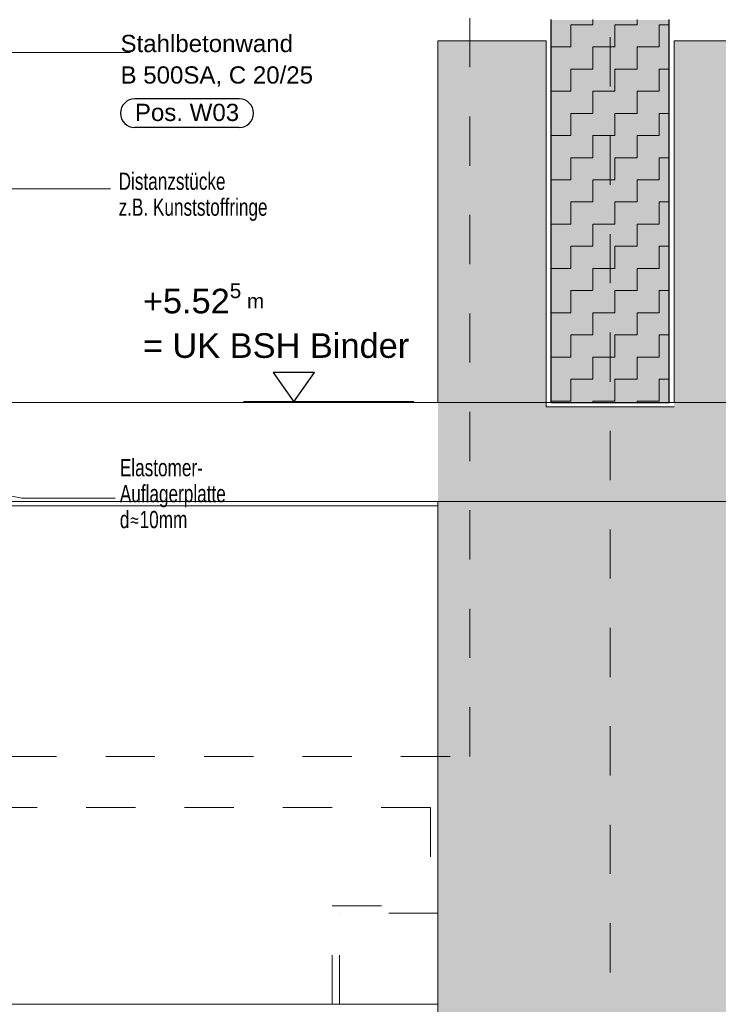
# Model space of a CAD drawing. Header units: metres. Extents: x 1316.5 to 1415.3, y -94.1 to -52.
# Tile 136 of 256: x 1347.2 to 1348.6, y -57.9 to -55.9. Entities that reach past the tile are written whole.
import ezdxf

# ---------------------------------------------------------------- set-up
doc = ezdxf.new("R2010")
doc.units = ezdxf.units.M
doc.header["$PDMODE"] = 65
for name, pattern in [('AUSGEZOGEN', [0]), ('STRICHLINIE_S4', [0.008, 0.006, -0.002]), ('STRICHPUNKT2_S5', [0.1, 0.07, -0.01, 0.01, -0.01]), ('VERDECKT2_S2', [0.03, 0.02, -0.01])]:
    doc.linetypes.add(name, pattern=pattern)
for name, color, linetype, lineweight in [('XR$11$Achsen', 4, 'AUSGEZOGEN', 13), ('XR$11$Ansicht', 1, 'AUSGEZOGEN', 50), ('XR$11$Design', 4, 'AUSGEZOGEN', 13), ('XR$11$Stütze Beton', 4, 'AUSGEZOGEN', 13), ('XR$11$Wand', 1, 'AUSGEZOGEN', 50), ('XR$12$Maßlinie 1_50', 7, 'AUSGEZOGEN', 25), ('XR$13$Muster', 4, 'AUSGEZOGEN', 13), ('XR$13$Möblierung', 4, 'AUSGEZOGEN', 13), ('XR$9$Maßlinie 1_50', 7, 'AUSGEZOGEN', 25), ('XR$9$Text 1_100', 3, 'AUSGEZOGEN', 18), ('XR$9$Text 1_50', 3, 'AUSGEZOGEN', 18), ('XR$9$Wand', 1, 'AUSGEZOGEN', 50), ('XR$9$Wand Mauerwerk tr_1', 42, 'AUSGEZOGEN', 18)]:
    doc.layers.add(name, color=color, linetype=linetype, lineweight=lineweight)
doc.styles.add('ARIAL', font='arial.ttf')
doc.dimstyles.new('DIMSTYLE_53', dxfattribs={"dimtxt": 0.125, "dimasz": 0.15, "dimexe": 0, "dimexo": 0, "dimgap": 0.0625, "dimtad": 2, "dimrnd": 0.005, "dimzin": 4, "dimdsep": 46, "dimtxsty": 'ARIAL', "dimblk1": 'ALL_ML_KREIS', "dimblk2": 'ALL_ML_KREIS', "dimsah": 1, "dimcen": 0, "dimclrd": 3, "dimclre": 3, "dimclrt": 3, "dimadec": 0, "dimazin": 0, "dimtfac": 1, "dimtdec": 0, "dimtix": 1, "dimtmove": 2, "dimatfit": 3, "dimfxl": 0, "dimtzin": 0, "dimlwd": 0, "dimlwe": 25, "dimarcsym": 0})

# ---------------------------------------------------------------- blocks, each defined once
blk = doc.blocks.new('NSY144')
at = {"color": 0, "linetype": 'ByBlock', "lineweight": -2}
for p, q in [((0.007, 0.01), (-0.007, 0.01)), ((-0.007, 0.01), (0, 0)), ((0, 0), (0.007, 0.01))]:
    blk.add_line(p, q, dxfattribs=at)
blk = doc.blocks.new('ALL_ML_KREIS')
at = {"color": 0, "linetype": 'ByBlock', "lineweight": -2}
for p, q in [((0, -0.5), (0, 0.5)), ((-1, 0), (0.5, 0))]:
    blk.add_line(p, q, dxfattribs=at)
blk.add_circle((0, 0), 0.15, dxfattribs=at)
blk = doc.blocks.new('*D764')
at = {"layer": 'DEFPOINTS', "color": 3, "linetype": 'AUSGEZOGEN', "lineweight": 25, "transparency": 33554687}
for p in [(1361.1501, -55.5733), (1342.7701, -56.5768), (1342.7701, -64.661)]:
    blk.add_point(p, dxfattribs=at)
at = {"layer": 'XR$12$Maßlinie 1_50', "color": 3, "linetype": 'AUSGEZOGEN', "lineweight": -2, "transparency": 33554687}
for p, q in [((1342.7701, -64.361), (1342.7701, -64.661)), ((1361.1501, -64.361), (1361.1501, -64.661)), ((1342.7701, -64.661), (1361.1501, -64.661))]:
    blk.add_line(p, q, dxfattribs=at)
at = {"layer": 'XR$12$Maßlinie 1_50', "color": 3, "linetype": 'AUSGEZOGEN', "lineweight": 25, "transparency": 33554687, "xscale": 0.15, "yscale": 0.15, "zscale": 0.15, "rotation": 180}
blk.add_blockref('ALL_ML_KREIS', (1342.7701, -64.661), dxfattribs=at)
at = {"layer": 'XR$12$Maßlinie 1_50', "color": 3, "linetype": 'AUSGEZOGEN', "lineweight": 25, "transparency": 33554687, "xscale": 0.15, "yscale": 0.15, "zscale": 0.15}
blk.add_blockref('ALL_ML_KREIS', (1361.1501, -64.661), dxfattribs=at)
at = {"layer": 'XR$12$Maßlinie 1_50', "color": 3, "linetype": 'AUSGEZOGEN', "lineweight": 25, "transparency": 33554687, "insert": (1351.9642, -64.5463), "char_height": 0.125, "width": 0.625, "attachment_point": 5, "style": 'ARIAL'}
blk.add_mtext('\\A1;{\\A1;{18.38\\H0.082500;\\S^ ;}}', dxfattribs=at)

msp = doc.modelspace()

# ---------------------------------------------------------------- hatches: boundary and pattern name
at = {"layer": 'XR$13$Muster', "linetype": 'AUSGEZOGEN', "lineweight": 13, "transparency": 33554687}
h = msp.add_hatch(dxfattribs=at)
h.set_pattern_fill('MUSTER', color=3, scale=0.045, angle=90, style=0, pattern_type=2)
h.set_pattern_definition([(90, (-0.09, 0.09), (-0.045, 0.045), [0.045, -0.045]), (180, (-0.09, 0.09), (-0.045, -0.045), [0.045, -0.045])])
h.paths.add_polyline_path([(1348.4901, -55.9241), (1348.2501, -55.9241), (1348.2501, -56.7023), (1348.4901, -56.7023)], flags=0)
at = {"layer": 'XR$13$Möblierung', "linetype": 'AUSGEZOGEN', "lineweight": 13, "true_color": 0xcdb691, "transparency": 33554687}
msp.add_hatch(color=43, dxfattribs=at).paths.add_polyline_path([(1348.2501, -56.7023), (1348.4901, -56.7023), (1348.4901, -55.9251), (1348.2501, -55.9251)])
at = {"layer": 'XR$13$Möblierung', "linetype": 'AUSGEZOGEN', "lineweight": 25, "transparency": 33554687}
msp.add_hatch(color=254, dxfattribs=at).paths.add_polyline_path([(1348.0201, -55.9674), (1348.0201, -63.2251), (1347.6201, -63.2251), (1347.6201, -63.7251), (1349.1201, -63.7251), (1349.1201, -63.2251), (1348.7201, -63.2251), (1348.7201, -55.9674), (1348.5001, -55.9674), (1348.5001, -56.7113), (1348.2401, -56.7113), (1348.2401, -55.9674)])

# ---------------------------------------------------------------- linework, layer by layer
at = {"layer": 'XR$11$Achsen', "color": 1, "linetype": 'STRICHPUNKT2_S5', "lineweight": 13, "transparency": 33554687}
msp.add_line((1348.3701, -62.4601), (1348.3701, -53.8536), dxfattribs=at)
at = {"layer": 'XR$11$Ansicht', "color": 4, "linetype": 'AUSGEZOGEN', "lineweight": 13, "transparency": 33554687}
for p, q in [((1348.0201, -55.9674), (1348.2401, -55.9674)), ((1348.0201, -56.7023), (1348.0201, -55.9674)), ((1348.2401, -56.7113), (1348.2401, -55.9674)), ((1348.5001, -55.9674), (1348.7201, -55.9674)), ((1348.5001, -56.7023), (1348.5001, -55.9674)), ((1348.2401, -56.7113), (1348.5001, -56.7113)), ((1348.0201, -62.2251), (1348.0201, -56.9033))]:
    msp.add_line(p, q, dxfattribs=at)
at = {"layer": 'XR$11$Design', "color": 3, "linetype": 'AUSGEZOGEN', "lineweight": 25, "transparency": 33554687}
for p, q in [((1348.2501, -56.7023), (1348.2501, -55.9241)), ((1348.4901, -56.7023), (1348.4901, -55.9241)), ((1348.2501, -56.7023), (1348.4901, -56.7023))]:
    msp.add_line(p, q, dxfattribs=at)
at = {"layer": 'XR$11$Stütze Beton', "color": 4, "linetype": 'VERDECKT2_S2', "lineweight": 13, "transparency": 33554687}
for p, q in [((1348.005, -57.5251), (1343.7353, -57.5251)), ((1348.005, -57.5251), (1348.005, -57.7251)), ((1347.8051, -57.7251), (1348.005, -57.7251)), ((1347.8051, -57.9251), (1347.8051, -57.7251)), ((1347.8051, -57.7251), (1348.005, -57.7251)), ((1347.8201, -57.9251), (1347.8201, -57.7401)), ((1348.0201, -57.7401), (1347.8201, -57.7401))]:
    msp.add_line(p, q, dxfattribs=at)
at = {"layer": 'XR$11$Wand', "color": 52, "linetype": 'AUSGEZOGEN', "lineweight": 13, "transparency": 33554687}
for p, q in [((1343.3201, -56.7023), (1361.0901, -56.7023)), ((1343.3201, -56.9033), (1361.0901, -56.9033)), ((1348.0201, -56.9123), (1343.7201, -56.9123)), ((1348.0201, -57.9251), (1343.7201, -57.9251))]:
    msp.add_line(p, q, dxfattribs=at)
at = {"layer": 'XR$9$Maßlinie 1_50', "color": 3, "linetype": 'STRICHPUNKT2_S5', "lineweight": 13, "transparency": 33554687}
msp.add_line((1346.3586, -56.7023), (1347.625, -56.7023), dxfattribs=at)
at = {"layer": 'XR$9$Maßlinie 1_50', "color": 3, "linetype": 'STRICHPUNKT2_S5', "lineweight": 25, "transparency": 33554687}
msp.add_line((1347.9709, -56.7013), (1347.7432, -56.7013), dxfattribs=at)
at = {"layer": 'XR$9$Text 1_100', "color": 3, "linetype": 'AUSGEZOGEN', "lineweight": 25, "transparency": 33554687}
msp.add_line((1347.9094, -56.7013), (1347.625, -56.7013), dxfattribs=at)
at = {"layer": 'XR$9$Text 1_50', "color": 7, "linetype": 'AUSGEZOGEN', "lineweight": 25, "transparency": 33554687}
for p, q in [((1347.6159, -56.0854), (1347.404, -56.0854)), ((1347.6159, -56.1438), (1347.404, -56.1438))]:
    msp.add_line(p, q, dxfattribs=at)
for centre, start, end in [((1347.404, -56.1146), 90, 270), ((1347.6159, -56.1146), 270, 90)]:
    msp.add_arc(centre, 0.0292, start, end, dxfattribs=at)
at = {"layer": 'XR$9$Wand', "color": 3, "linetype": 'AUSGEZOGEN', "lineweight": 13, "transparency": 33554687}
for p, q in [((1347.3943, -55.9909), (1346.7413, -55.9909)), ((1347.0221, -56.2685), (1347.3541, -56.2685)), ((1346.236, -56.7113), (1347.1739, -56.8966)), ((1347.1739, -56.8966), (1347.3642, -56.8966))]:
    msp.add_line(p, q, dxfattribs=at)
at = {"layer": 'XR$9$Wand Mauerwerk tr_1', "color": 7, "linetype": 'STRICHLINIE_S4', "lineweight": 18, "transparency": 33554687}
msp.add_lwpolyline([(1348.085, -53.8835), (1344.7448, -53.8835), (1344.7448, -57.4213), (1348.085, -57.4213), (1348.085, -53.8835)], close=True, dxfattribs=at)

# ---------------------------------------------------------------- block references
at = {"layer": 'XR$9$Text 1_100', "color": 3, "linetype": 'AUSGEZOGEN', "lineweight": 25, "transparency": 33554687, "xscale": 5.999999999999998, "yscale": 5.999999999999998, "zscale": 5.999999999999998}
msp.add_blockref('NSY144', (1347.7272, -56.7013), dxfattribs=at)

# ---------------------------------------------------------------- texts
at = {"layer": 'XR$9$Text 1_100', "color": 3, "linetype": 'AUSGEZOGEN', "lineweight": 18, "transparency": 33554687, "attachment_point": 1, "style": 'ARIAL'}
for s, insert, char_height, width, line_spacing_factor in [('\\A1;{\\fArial|i0|b0;\\H0.035000;\\W0.714286;\\C3;Distanzstücke}\\P{\\fArial|i0|b0;\\H0.035000;\\W0.714286;\\C3;z.B. Kunststoffringe}\\P', (1347.3709, -56.2352), 0.035, 0.315877, 0.903614), ('\\A1;{\\fArial|i0|b0;\\H0.050000;\\W1.000000;\\C3;+5.52\\fArial|i0|b0;\\H0.600000x;\\S5^ ;\\fArial|i0|b0; m}\\P{\\fArial|i0|b0;\\H0.050000;\\W1.000000;\\C3;= UK BSH Binder}\\P', (1347.4202, -56.4603), 0.05, 0.567029, 1.084337), ('\\A1;{\\fArial|i0|b0;\\H0.035000;\\W0.714286;\\C3;Elastomer-}\\P{\\fArial|i0|b0;\\H0.035000;\\W0.714286;\\C3;Auflagerplatte}\\P{\\fArial|i0|b0;\\H0.035000;\\W0.714286;\\C3;d\\fCambria Math|i0|b0;≈\\fArial|i0|b0;10mm}\\P', (1347.3734, -56.8172), 0.035, 0.229204, 0.903614)]:
    msp.add_mtext(s, dxfattribs=dict(at, insert=insert, char_height=char_height, width=width, line_spacing_factor=line_spacing_factor))
at = {"layer": 'XR$9$Text 1_50', "color": 7, "linetype": 'AUSGEZOGEN', "lineweight": 25, "transparency": 33554687, "char_height": 0.035, "attachment_point": 7, "style": 'ARIAL'}
for s, insert, width in [('\\W1.00;Stahlbetonwand', (1347.3748, -55.9909), 0.368102), ('\\W1.00;B 500SA, C 20/25', (1347.3748, -56.0609), 0.408867), ('\\W1.00;Pos. W03', (1347.404, -56.1309), 0.229417)]:
    msp.add_mtext(s, dxfattribs=dict(at, insert=insert, width=width))

# ---------------------------------------------------------------- dimensions: what is measured, and where the dimension line sits
at = {"layer": 'XR$12$Maßlinie 1_50', "color": 3, "linetype": 'AUSGEZOGEN', "lineweight": 25, "transparency": 33554687}
dim = msp.add_linear_dim(base=(1361.1501, -64.661), p1=(1342.7701, -64.361), p2=(1361.1501, -64.361), dimstyle='DIMSTYLE_53', override={"dimpost": '<>', "dimclrd": 3, "dimclre": 3, "dimclrt": 3, "dimlwd": 0, "dimlwe": 25}, dxfattribs=at)
dim.commit()
dim.dimension.update_dxf_attribs({"geometry": '*D764', "text_midpoint": (1351.9642, -64.5463), "dimtype": 160})

doc.saveas('drawing.dxf')
